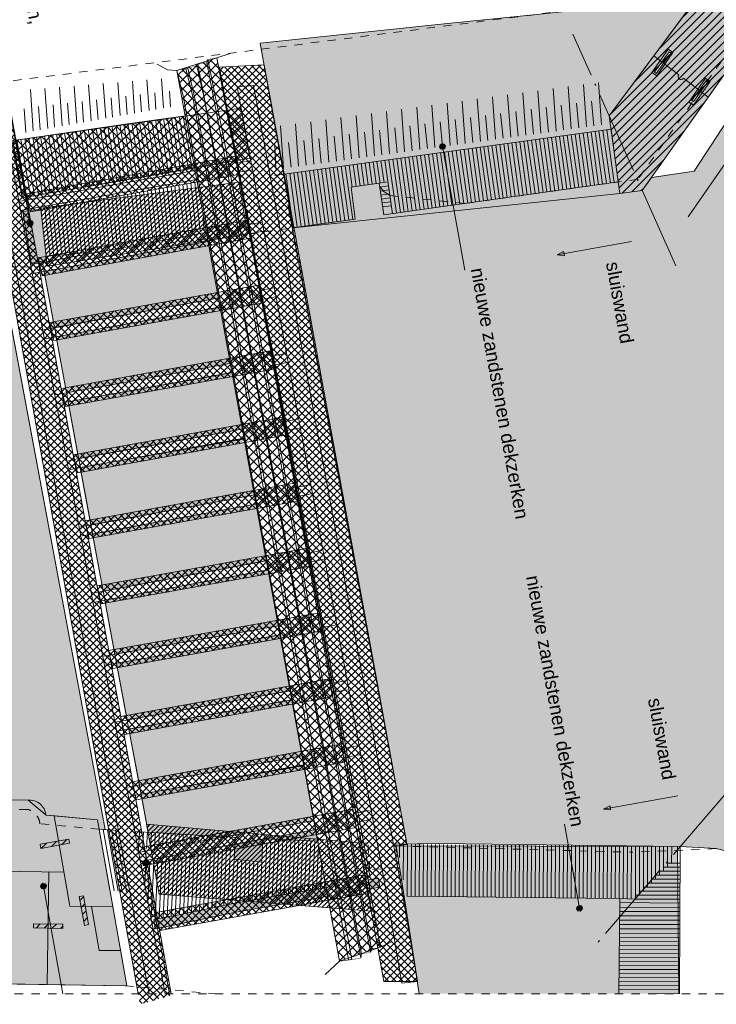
# Model space of a CAD drawing. Extents: x -251883 to 250656, y 0 to 909157.
# Tile 11 of 70: x 9810 to 18165, y 214506 to 226313. Entities that reach past the tile are written whole.
import ezdxf

# ---------------------------------------------------------------- set-up
doc = ezdxf.new("R2010")
doc.units = 0
doc.header["$MEASUREMENT"] = 0
doc.linetypes.add('DASHDOT', pattern=[1250, 1000, -112.5, 25, -112.5])
doc.linetypes.add('DASHED', pattern=[200, 100, -100])
for name, color, linetype in [('A-0019-AFDEKVLAK', 1, 'Continuous'), ('A-0070-SYMBOOL', 8, 'Continuous'), ('A-1100-TXT+MT-SO', 7, 'Continuous')]:
    doc.layers.add(name, color=color, linetype=linetype)
pattern_1 = [(45, (0, 0), (-28.284271, 28.284271), [])]
pattern_2 = [(45, (0, 0), (-49.497475, 49.497475), [])]
pattern_3 = [(135, (0, 0), (-56.568542, -56.568542), []), (45, (0, 0), (-56.568542, 56.568542), [])]
pattern_4 = [(45, (0, 0), (-42.426407, 42.426407), []), (135, (0, 0), (-42.426407, -42.426407), [])]

# ---------------------------------------------------------------- blocks, each defined once
blk = doc.blocks.new('M-MAATREGELEN_460')
at = {"linetype": 'Continuous', "lineweight": 5}
for color, points in [(111, [(156178, -104598), (158654, -104598), (158654, -125598), (155495, -125598), (155278, -125573), (152849, -124179), (150427, -124076), (149569, -123858), (149137, -123832), (146232, -123798), (145859, -123805), (144483, -116415), (145236, -116311), (145189, -115926), (145526, -115877), (145580, -116259), (148394, -115862), (148413, -116001), (148681, -115964), (148792, -115808), (149304, -115735), (153031, -110030), (155137, -106395)]), (8, [(148285, -115071), (149370, -113606), (150602, -112015), (151010, -111308), (151589, -111644), (151256, -112238), (150772, -113006), (150048, -114036), (148681, -115964), (148413, -116001)]), (111, [(139276, -120164), (138269, -117156), (138223, -117014), (138262, -116938), (138698, -116934), (140373, -116958), (140977, -116967), (140997, -116960), (142239, -123629), (142167, -123625), (142147, -123512), (141641, -123466), (141530, -123455), (141314, -123277), (138076, -123260)]), (111, [(144765, -123629), (144790, -123768), (144146, -123742)]), (111, [(144131, -123745), (144119, -124021), (143785, -123982), (143793, -123807)]), (254, [(149120, -125598), (146005, -125598), (145728, -123826), (149105, -123832)]), (254, [(145519, -124211), (145534, -124320), (143809, -124620), (142838, -124818), (142823, -124709), (143105, -124655), (143794, -124511)])]:
    blk.add_hatch(color=color, dxfattribs=at).paths.add_polyline_path(points, flags=0)
h = blk.add_hatch(dxfattribs=at)
h.set_pattern_fill('@AV093', color=154, style=0, pattern_type=0)
h.set_pattern_definition(pattern_2)
h.paths.add_polyline_path([(141460, -123806), (141804, -123744), (141813, -123794), (141469, -123856)], flags=0)
h = blk.add_hatch(dxfattribs=at)
h.set_pattern_fill('@AV093', color=154, style=0, pattern_type=0)
h.set_pattern_definition(pattern_2)
h.paths.add_polyline_path([(141978, -124424), (142040, -124769), (141990, -124778), (141928, -124433)], flags=0)
h = blk.add_hatch(dxfattribs=at)
h.set_pattern_fill('@AV093', color=154, style=0, pattern_type=0)
h.set_pattern_definition(pattern_2)
h.paths.add_polyline_path([(141381, -124759), (141731, -124765), (141730, -124815), (141380, -124809)], flags=0)
at = {"color": 7, "linetype": 'DASHED', "lineweight": 0}
blk.add_lwpolyline([(104154, -125598), (104154, -104598), (158654, -104598), (158654, -125598)], close=True, dxfattribs=at)
at = {"color": 111, "linetype": 'Continuous', "lineweight": 5}
for points in [[(145859, -123805), (144483, -116415), (145236, -116311), (145189, -115926), (145526, -115877), (145580, -116259), (148394, -115862), (148413, -116001), (148681, -115964), (148792, -115808), (149304, -115735), (153031, -110030), (155137, -106395), (156178, -104598)], [(155495, -125598), (155278, -125573), (152849, -124179), (150427, -124076), (149569, -123858), (149137, -123832), (146232, -123798), (145859, -123805)]]:
    blk.add_lwpolyline(points, dxfattribs=at)
at = {"color": 8, "linetype": 'Continuous', "lineweight": 5}
for points in [[(148823, -115804), (149304, -115735), (153031, -110030), (155137, -106395), (156178, -104598)], [(149370, -113606), (148285, -115071), (148413, -116001), (148681, -115964)], [(150048, -114036), (148681, -115964)], [(144496, -116412), (145236, -116311), (145189, -115926), (145526, -115877), (145580, -116259), (148394, -115862), (148307, -115231), (144271, -115784)], [(148258, -115238), (148346, -115869)], [(147402, -115355), (147491, -115989)], [(147402, -115355), (147491, -115989)], [(147449, -115349), (147538, -115983)], [(147449, -115349), (147538, -115983)], [(147497, -115342), (147586, -115976)], [(147497, -115342), (147586, -115976)], [(147544, -115336), (147633, -115969)], [(147544, -115336), (147633, -115969)], [(147592, -115329), (147681, -115963)], [(147592, -115329), (147681, -115963)], [(147639, -115323), (147728, -115956)], [(147639, -115323), (147728, -115956)], [(147687, -115316), (147776, -115949)], [(147687, -115316), (147776, -115949)], [(147734, -115310), (147824, -115943)], [(147734, -115310), (147824, -115943)], [(147782, -115303), (147871, -115936)], [(147782, -115303), (147871, -115936)], [(147830, -115297), (147919, -115929)], [(147830, -115297), (147919, -115929)], [(147877, -115290), (147966, -115923)], [(147877, -115290), (147966, -115923)], [(147925, -115284), (148014, -115916)], [(147925, -115284), (148014, -115916)], [(147972, -115277), (148061, -115909)], [(147972, -115277), (148061, -115909)], [(148020, -115270), (148109, -115903)], [(148020, -115270), (148109, -115903)], [(148067, -115264), (148156, -115896)], [(148067, -115264), (148156, -115896)], [(148115, -115257), (148204, -115889)], [(148115, -115257), (148204, -115889)], [(148162, -115251), (148251, -115882)], [(148162, -115251), (148251, -115882)], [(148210, -115244), (148299, -115876)], [(148210, -115244), (148299, -115876)], [(146546, -115472), (146635, -116110)], [(146546, -115472), (146635, -116110)], [(146593, -115466), (146683, -116103)], [(146593, -115466), (146683, -116103)], [(146641, -115459), (146730, -116096)], [(146641, -115459), (146730, -116096)], [(146688, -115453), (146778, -116090)], [(146688, -115453), (146778, -116090)], [(146736, -115446), (146825, -116083)], [(146736, -115446), (146825, -116083)], [(146783, -115440), (146873, -116076)], [(146783, -115440), (146873, -116076)], [(146831, -115433), (146920, -116070)], [(146831, -115433), (146920, -116070)], [(146878, -115427), (146968, -116063)], [(146878, -115427), (146968, -116063)], [(146926, -115420), (147015, -116056)], [(146926, -115420), (147015, -116056)], [(146974, -115414), (147063, -116050)], [(146974, -115414), (147063, -116050)], [(147021, -115407), (147110, -116043)], [(147021, -115407), (147110, -116043)], [(147069, -115401), (147158, -116036)], [(147069, -115401), (147158, -116036)], [(147116, -115394), (147206, -116030)], [(147116, -115394), (147206, -116030)], [(147164, -115388), (147253, -116023)], [(147164, -115388), (147253, -116023)], [(147211, -115381), (147301, -116016)], [(147211, -115381), (147301, -116016)], [(147259, -115375), (147348, -116010)], [(147259, -115375), (147348, -116010)], [(147306, -115368), (147396, -116003)], [(147306, -115368), (147396, -116003)], [(147354, -115362), (147443, -115996)], [(147354, -115362), (147443, -115996)], [(145689, -115590), (145780, -116230)], [(145689, -115590), (145780, -116230)], [(145737, -115583), (145827, -116224)], [(145737, -115583), (145827, -116224)], [(145785, -115577), (145875, -116217)], [(145785, -115577), (145875, -116217)], [(145832, -115570), (145922, -116210)], [(145832, -115570), (145922, -116210)], [(145880, -115564), (145970, -116203)], [(145880, -115564), (145970, -116203)], [(145927, -115557), (146017, -116197)], [(145927, -115557), (146017, -116197)], [(145975, -115551), (146065, -116190)], [(145975, -115551), (146065, -116190)], [(146022, -115544), (146112, -116183)], [(146022, -115544), (146112, -116183)], [(146070, -115538), (146160, -116177)], [(146070, -115538), (146160, -116177)], [(146118, -115531), (146207, -116170)], [(146118, -115531), (146207, -116170)], [(146165, -115525), (146255, -116163)], [(146165, -115525), (146255, -116163)], [(146213, -115518), (146302, -116157)], [(146213, -115518), (146302, -116157)], [(146260, -115511), (146350, -116150)], [(146260, -115511), (146350, -116150)], [(146308, -115505), (146398, -116143)], [(146308, -115505), (146398, -116143)], [(146355, -115498), (146445, -116137)], [(146355, -115498), (146445, -116137)], [(146403, -115492), (146493, -116130)], [(146403, -115492), (146493, -116130)], [(146450, -115485), (146540, -116123)], [(146450, -115485), (146540, -116123)], [(146498, -115479), (146588, -116117)], [(146498, -115479), (146588, -116117)], [(144833, -115707), (144924, -116352)], [(144833, -115707), (144924, -116352)], [(144881, -115700), (144972, -116346)], [(144881, -115700), (144972, -116346)], [(144929, -115694), (145019, -116339)], [(144929, -115694), (145019, -116339)], [(144976, -115687), (145067, -116332)], [(144976, -115687), (145067, -116332)], [(145024, -115681), (145114, -116325)], [(145024, -115681), (145114, -116325)], [(145071, -115674), (145162, -116319)], [(145071, -115674), (145162, -116319)], [(145119, -115668), (145209, -116312)], [(145119, -115668), (145209, -116312)], [(145166, -115661), (145203, -115924)], [(145166, -115661), (145203, -115924)], [(145214, -115655), (145251, -115917)], [(145214, -115655), (145251, -115917)], [(145261, -115648), (145298, -115910)], [(145261, -115648), (145298, -115910)], [(145309, -115642), (145346, -115903)], [(145309, -115642), (145346, -115903)], [(145357, -115635), (145393, -115896)], [(145357, -115635), (145393, -115896)], [(145404, -115629), (145441, -115889)], [(145404, -115629), (145441, -115889)], [(145452, -115622), (145488, -115883)], [(145452, -115622), (145488, -115883)], [(145499, -115616), (145537, -115876)], [(145547, -115609), (145584, -115869)], [(145594, -115603), (145685, -116244)], [(145594, -115603), (145685, -116244)], [(145642, -115596), (145732, -116237)], [(145642, -115596), (145732, -116237)], [(144405, -115766), (144496, -116412), (144496, -116412)], [(144453, -115759), (144544, -116406)], [(144453, -115759), (144544, -116406)], [(144501, -115752), (144592, -116399)], [(144501, -115752), (144592, -116399)], [(144548, -115746), (144639, -116392)], [(144548, -115746), (144639, -116392)], [(144596, -115739), (144687, -116386)], [(144596, -115739), (144687, -116386)], [(144643, -115733), (144734, -116379)], [(144643, -115733), (144734, -116379)], [(144691, -115726), (144782, -116372)], [(144691, -115726), (144782, -116372)], [(144738, -115720), (144829, -116366)], [(144738, -115720), (144829, -116366)], [(144786, -115713), (144877, -116359)], [(144786, -115713), (144877, -116359)], [(145526, -115877), (145631, -115863)], [(145532, -115925), (145638, -115910)], [(145539, -115972), (145644, -115958)], [(145545, -116020), (145651, -116005)], [(145552, -116068), (145657, -116053)], [(145559, -116115), (145664, -116101)], [(145565, -116163), (145670, -116148)], [(141626, -123464), (141816, -124546)], [(142147, -123512), (142498, -125501)], [(142147, -123512), (142296, -124357)], [(142147, -123512), (142498, -125501)], [(142147, -123512), (142296, -124357)], [(142147, -123512), (142296, -124357)], [(142399, -123639), (142167, -123625)], [(142217, -123628), (142346, -124362)], [(142266, -123631), (142395, -124367)], [(142315, -123634), (142445, -124371)], [(142365, -123637), (142494, -124376)], [(145725, -123806), (146232, -123798)], [(146005, -125598), (145728, -123826), (149105, -123832), (149120, -125598)], [(145769, -123964), (145770, -123806)], [(145815, -124233), (145818, -123807)], [(145862, -124429), (145866, -123807)], [(145910, -124429), (145914, -123807)], [(145958, -124430), (145962, -123808)], [(146006, -124430), (146010, -123808)], [(146054, -124431), (146058, -123809)], [(146102, -124431), (146106, -123809)], [(146150, -124432), (146154, -123809)], [(146198, -124432), (146202, -123810)], [(146232, -123798), (149137, -123832)], [(146246, -124433), (146250, -123810)], [(146294, -124433), (146298, -123810)], [(146342, -124434), (146346, -123811)], [(146390, -124434), (146394, -123811)], [(146438, -124435), (146442, -123812)], [(146486, -124435), (146490, -123812)], [(146534, -124436), (146538, -123812)], [(146582, -124436), (146586, -123813)], [(146630, -124437), (146634, -123813)], [(146678, -124437), (146682, -123813)], [(146726, -124438), (146730, -123814)], [(146774, -124439), (146778, -123814)], [(146822, -124439), (146826, -123815)], [(146870, -124440), (146874, -123815)], [(146918, -124440), (146922, -123815)], [(146966, -124441), (146970, -123816)], [(147014, -124441), (147018, -123816)], [(147062, -124442), (147066, -123816)], [(147110, -124442), (147114, -123817)], [(147158, -124443), (147162, -123817)], [(147206, -124443), (147210, -123818)], [(147254, -124444), (147258, -123818)], [(147302, -124444), (147306, -123818)], [(147350, -124445), (147354, -123819)], [(147398, -124445), (147402, -123819)], [(147446, -124446), (147450, -123819)], [(147494, -124446), (147498, -123820)], [(147542, -124447), (147546, -123820)], [(147590, -124447), (147594, -123820)], [(147638, -124448), (147642, -123821)], [(147686, -124448), (147690, -123821)], [(147734, -124449), (147738, -123822)], [(147782, -124449), (147786, -123822)], [(147830, -124450), (147834, -123822)], [(147878, -124450), (147882, -123823)], [(147926, -124451), (147930, -123823)], [(147974, -124451), (147978, -123823)], [(148022, -124452), (148026, -123824)], [(148070, -124452), (148074, -123824)], [(148118, -124453), (148122, -123825)], [(148166, -124453), (148170, -123825)], [(148214, -124454), (148218, -123825)], [(148262, -124454), (148266, -123826)], [(148310, -124455), (148314, -123826)], [(148358, -124455), (148362, -123826)], [(148406, -124456), (148410, -123827)], [(148454, -124459), (148458, -123827)], [(148502, -124460), (148506, -123828)], [(148550, -124460), (148554, -123828)], [(148599, -124414), (148602, -123828)], [(148647, -124366), (148650, -123829)], [(148695, -124319), (148698, -123829)], [(148743, -124271), (148746, -123829)], [(148792, -124223), (148794, -123830)], [(148840, -124176), (148842, -123830)], [(148888, -124128), (148890, -123831)], [(148937, -124080), (148938, -123831)], [(149035, -123831), (149033, -124033), (148985, -124032)], [(148985, -124032), (148986, -123831)], [(149137, -123832), (149126, -125598)], [(141745, -124140), (137752, -124080)], [(148937, -124080), (148936, -124128), (148888, -124128)], [(148985, -124032), (148985, -124080), (148937, -124080)], [(148985, -124080), (149136, -124080)], [(149033, -124033), (149136, -124033)], [(141745, -124140), (141565, -124137), (141545, -125487)], [(142493, -124147), (142769, -125598)], [(145519, -124211), (143794, -124511), (143105, -124655), (142823, -124709)], [(148840, -124176), (148840, -124224), (148792, -124223)], [(148888, -124128), (148888, -124176), (148840, -124176)], [(148888, -124176), (149135, -124176)], [(148936, -124128), (149135, -124128)], [(145534, -124320), (143809, -124620), (143120, -124764), (142838, -124818)], [(145534, -124320), (143809, -124620), (143120, -124764), (142838, -124818)], [(144876, -124243), (144872, -124324)], [(148695, -124319), (148695, -124367), (148647, -124366)], [(148743, -124271), (148743, -124319), (148695, -124319)], [(148792, -124223), (148791, -124271), (148743, -124271)], [(148743, -124319), (149134, -124318)], [(148791, -124271), (149135, -124270)], [(148840, -124224), (149135, -124224)], [(145856, -124429), (148000, -124452)], [(148599, -124414), (148598, -124462), (148413, -124456)], [(148647, -124366), (148647, -124414), (148599, -124414)], [(148599, -124414), (149134, -124414)], [(148695, -124367), (149134, -124366)], [(142331, -124553), (141816, -124546)], [(142169, -125078), (142076, -124550)], [(148000, -124451), (148413, -124456), (148409, -124838)], [(148412, -124559), (149133, -124562)], [(148413, -124505), (149133, -124512), (149133, -124512)], [(148598, -124462), (149133, -124462)], [(148411, -124611), (149132, -124613)], [(148411, -124664), (149132, -124665)], [(149132, -124716), (148410, -124716)], [(148410, -124769), (149132, -124767)], [(148401, -125598), (148409, -124838)], [(148408, -124922), (149131, -124918), (149131, -124918)], [(148409, -124820), (149131, -124819)], [(148409, -124874), (149131, -124870), (149131, -124870)], [(148407, -125019), (149130, -125015), (149130, -125015)], [(148408, -124970), (149130, -124967), (149130, -124967)], [(142424, -125081), (142169, -125078)], [(148406, -125116), (149129, -125112), (149129, -125112)], [(148407, -125067), (149130, -125063), (149130, -125063)], [(148405, -125213), (149129, -125209), (149129, -125209)], [(148405, -125261), (149128, -125257), (149128, -125257)], [(148406, -125164), (149129, -125160), (149129, -125160)], [(148404, -125309), (149128, -125306), (149128, -125306)], [(148404, -125358), (149128, -125354), (149128, -125354)], [(142481, -125501), (140557, -125472), (140145, -125466), (138232, -125533)], [(148402, -125503), (149127, -125499), (149127, -125499)], [(148403, -125406), (149128, -125402), (149128, -125402)], [(148403, -125455), (149127, -125451), (149127, -125451)], [(148402, -125551), (149127, -125548), (149127, -125548)], [(148768, -125598), (149126, -125596), (149126, -125596)]]:
    blk.add_lwpolyline(points, dxfattribs=at)
blk.add_lwpolyline([(148413, -116001), (148681, -115964), (150048, -114036), (150772, -113006), (151256, -112238), (151589, -111644), (151010, -111308), (150602, -112015), (149370, -113606), (148285, -115071)], close=True, dxfattribs=at)
at = {"color": 9, "linetype": 'Continuous', "lineweight": 5}
for points in [[(142865, -114450), (142989, -114519), (143100, -114528), (143340, -114473), (143350, -114456), (143458, -114435), (143471, -114396), (143525, -114385), (143579, -114374), (143737, -114323)], [(142767, -115007), (142740, -114640)], [(142940, -114976), (142915, -114625)], [(141377, -115251), (141342, -114756)], [(141551, -115221), (141516, -114742)], [(141724, -115190), (141691, -114727)], [(141898, -115160), (141866, -114713)], [(142072, -115129), (142041, -114698)], [(142246, -115099), (142216, -114683)], [(142419, -115068), (142391, -114669)], [(142593, -115038), (142566, -114654)], [(147648, -115252), (147612, -114744)], [(147830, -115227), (147793, -114719)], [(148011, -115202), (147975, -114694)], [(148193, -115177), (148157, -114669)], [(142137, -114877), (142154, -115115)], [(142312, -114856), (142328, -115085)], [(142486, -114836), (142502, -115054)], [(142661, -114816), (142676, -115024)], [(142835, -114796), (142849, -114993)], [(143010, -114776), (143023, -114962)], [(146740, -115376), (146703, -114868)], [(146921, -115351), (146885, -114843)], [(147103, -115326), (147067, -114818)], [(147285, -115301), (147248, -114794)], [(147466, -115277), (147430, -114769)], [(141266, -114988), (141286, -115268)], [(141440, -114958), (141460, -115237)], [(141614, -114937), (141633, -115207)], [(141788, -114917), (141807, -115176)], [(141963, -114897), (141981, -115146)], [(145831, -115500), (145795, -114992)], [(146013, -115475), (145977, -114968)], [(146195, -115450), (146158, -114943)], [(146376, -115426), (146340, -114918)], [(146558, -115401), (146522, -114893)], [(147347, -114992), (147375, -115289)], [(147528, -114967), (147557, -115264)], [(147710, -114942), (147738, -115239)], [(147892, -114918), (147920, -115215)], [(148073, -114893), (148102, -115190)], [(144923, -115624), (144887, -115117)], [(145105, -115600), (145068, -115092)], [(145286, -115575), (145250, -115067)], [(145468, -115550), (145432, -115042)], [(145650, -115525), (145613, -115017)], [(146438, -115116), (146467, -115413)], [(146620, -115091), (146649, -115388)], [(146802, -115067), (146830, -115364)], [(146983, -115042), (147012, -115339)], [(147165, -115017), (147194, -115314)], [(144378, -115699), (144342, -115191)], [(144560, -115674), (144523, -115166)], [(144742, -115649), (144705, -115141)], [(145712, -115216), (145740, -115513)], [(145894, -115191), (145922, -115488)], [(146075, -115166), (146104, -115463)], [(146257, -115141), (146285, -115438)], [(144804, -115340), (144832, -115637)], [(144985, -115315), (145014, -115612)], [(145167, -115290), (145195, -115587)], [(145349, -115265), (145377, -115562)], [(145530, -115240), (145559, -115538)], [(144273, -115413), (144287, -115711)], [(144440, -115390), (144469, -115687)], [(144622, -115365), (144650, -115662)], [(144880, -125365), (145050, -125208), (145198, -125186), (145306, -125167), (145315, -125120), (145423, -125100), (145435, -125059), (145543, -125039), (145674, -124977)]]:
    blk.add_lwpolyline(points, dxfattribs=at)
at = {"color": 8, "linetype": 'Continuous', "lineweight": 5}
for points in [[(149473, -114846), (149174, -114620, -0.999342), (149118, -114577), (148819, -114351)], [(138056, -123260), (141314, -123277, -0.406184), (141530, -123455), (142147, -123512)]]:
    blk.add_lwpolyline(points, format="xyb", dxfattribs=at)
at = {"color": 251, "linetype": 'Continuous', "lineweight": 5}
for points in [[(149230, -116281), (149747, -115538), (149680, -115591), (149698, -115608)], [(149230, -116281), (149747, -115538), (149721, -115619), (149698, -115608)], [(148553, -116577), (147662, -116737), (147738, -116698), (147746, -116722)], [(148553, -116577), (147662, -116737), (147747, -116747), (147746, -116722)], [(149107, -123223), (148217, -123383), (148301, -123393), (148300, -123368)], [(149107, -123223), (148217, -123383), (148292, -123344), (148300, -123368)]]:
    blk.add_lwpolyline(points, dxfattribs=at)
at = {"color": 111, "linetype": 'Continuous', "lineweight": 5}
for points in [[(138076, -123260), (141314, -123277), (141530, -123455), (141641, -123466), (142147, -123512), (142167, -123625), (142239, -123629), (140997, -116960), (140977, -116967), (140373, -116958), (138698, -116934), (138262, -116938), (138223, -117014), (138269, -117156), (139276, -120164)], [(144765, -123629), (144790, -123768), (144146, -123742)], [(144131, -123745), (144119, -124021), (143785, -123982), (143793, -123807)]]:
    blk.add_lwpolyline(points, close=True, dxfattribs=at)
at = {"color": 251, "linetype": 'DASHDOT', "lineweight": 5}
blk.add_lwpolyline([(149707, -123168), (148111, -125028)], dxfattribs=at)
at = {"color": 8, "linetype": 'DASHED', "lineweight": 5}
blk.add_lwpolyline([(142167, -123625), (141456, -123559, 0.324876), (141308, -123387), (140260, -123381), (140245, -124198), (139690, -124207), (139706, -123378), (138057, -123370)], format="xyb", dxfattribs=at)
at = {"color": 154, "linetype": 'Continuous', "lineweight": 5}
for points in [[(141460, -123806), (141804, -123744), (141813, -123794), (141469, -123856)], [(141978, -124424), (142040, -124769), (141990, -124778), (141928, -124433)], [(141381, -124759), (141731, -124765), (141730, -124815), (141380, -124809)]]:
    blk.add_lwpolyline(points, close=True, dxfattribs=at)
at = {"color": 8, "linetype": 'DASHED', "lineweight": 5}
for points in [[(145728, -123826), (148551, -123900)], [(149569, -123858), (148551, -123900)], [(142481, -125501), (143556, -125598)]]:
    blk.add_lwpolyline(points, dxfattribs=at)
at = {"color": 254, "linetype": 'Continuous', "lineweight": 5}
blk.add_lwpolyline([(143794, -124511), (143105, -124655), (142823, -124709), (142838, -124818), (143809, -124620), (145534, -124320), (145519, -124211)], close=True, dxfattribs=at)
at = {"layer": 'A-0070-SYMBOOL', "color": 8, "linetype": 'Continuous', "lineweight": 5}
for points in [[(146291, -115473), (146265, -115467), (146251, -115444), (146256, -115418), (146279, -115404), (146305, -115409), (146320, -115432), (146314, -115458)], [(146290, -115463), (146271, -115459), (146261, -115443), (146265, -115424), (146281, -115414), (146300, -115418), (146310, -115434), (146306, -115452)], [(146288, -115453), (146277, -115451), (146270, -115441), (146273, -115430), (146283, -115423), (146294, -115426), (146300, -115436), (146298, -115447)], [(146286, -115443), (146282, -115442), (146280, -115439), (146281, -115435), (146284, -115433), (146288, -115434), (146290, -115437), (146289, -115441)], [(141505, -124342), (141479, -124336), (141465, -124313), (141470, -124287), (141493, -124273), (141519, -124279), (141534, -124301), (141528, -124327)], [(141504, -124332), (141485, -124328), (141475, -124312), (141479, -124293), (141495, -124283), (141513, -124287), (141524, -124303), (141520, -124322)], [(141502, -124322), (141491, -124320), (141484, -124310), (141487, -124299), (141497, -124292), (141508, -124295), (141514, -124305), (141512, -124316)], [(141500, -124312), (141496, -124311), (141494, -124308), (141495, -124304), (141498, -124302), (141502, -124303), (141504, -124306), (141503, -124310)], [(147923, -124538), (147900, -124553), (147894, -124579), (147909, -124602), (147935, -124607), (147958, -124593), (147963, -124567), (147949, -124544)], [(147924, -124548), (147908, -124559), (147904, -124577), (147915, -124593), (147933, -124597), (147949, -124587), (147953, -124568), (147943, -124552)], [(147926, -124558), (147916, -124564), (147914, -124576), (147920, -124585), (147931, -124588), (147941, -124581), (147944, -124570), (147937, -124561)], [(147928, -124568), (147925, -124570), (147924, -124574), (147926, -124577), (147930, -124578), (147933, -124576), (147934, -124572), (147932, -124569)]]:
    blk.add_lwpolyline(points, close=True, dxfattribs=at)
for points in [[(146285, -115438), (146468, -116453), (146552, -116920)], [(147929, -124573), (147831, -124032), (147747, -123564)], [(141499, -124307), (141731, -125598)]]:
    blk.add_lwpolyline(points, dxfattribs=at)
at = {"layer": 'A-0070-SYMBOOL', "color": 7, "linetype": 'Continuous', "char_height": 162, "attachment_point": 7, "rotation": 280.2, "line_spacing_factor": 0.933333}
for s, insert in [('{\\fArial|b0|i0|c12|p0;nieuw metselwerk tussen spoorlijn,}', (140670, -110551)), ('{\\fArial|b0|i0|c12|p0;nieuwe zandstenen dekzerken}', (146621, -116908)), ('{\\fArial|b0|i0|c12|p0;nieuwe zandstenen dekzerken}', (147285, -120597))]:
    blk.add_mtext(s, dxfattribs=dict(at, insert=insert))
at = {"layer": 'A-1100-TXT+MT-SO', "color": 7, "linetype": 'Continuous', "char_height": 162, "attachment_point": 7, "rotation": 280.2, "line_spacing_factor": 0.933333}
for insert in [(148243, -116835), (148747, -122066)]:
    blk.add_mtext('{\\fArial|b0|i0|c12|p0;sluiswand}', dxfattribs=dict(at, insert=insert))
at = {"linetype": 'Continuous'}
for points in [[(149024, -114318), (148850, -114562), (148830, -114548), (149004, -114303)], [(149470, -114656), (149297, -114900), (149276, -114886), (149450, -114641)], [(143999, -115716), (141244, -116201), (141225, -116092), (143980, -115608)], [(144283, -117242), (141518, -117746), (141498, -117638), (144264, -117134)], [(144427, -118029), (141659, -118523), (141640, -118415), (144407, -117921)], [(144570, -118816), (141820, -119311), (141801, -119203), (144551, -118708)], [(144714, -119603), (141964, -120108), (141944, -120000), (144694, -119495)], [(144857, -120390), (142112, -120902), (142091, -120793), (144837, -120282)], [(145000, -121178), (142243, -121658), (142224, -121549), (144981, -121069)], [(145142, -121955), (142381, -122449), (142361, -122341), (145123, -121846)], [(142519, -123120), (145264, -122624), (145284, -122732), (142538, -123228)]]:
    blk.add_wipeout(points, dxfattribs=at).dxf.layer = 'A-0019-AFDEKVLAK'
at = {"linetype": 'Continuous', "lineweight": 5}
h = blk.add_hatch(dxfattribs=at)
h.set_pattern_fill('@AV093', color=154, style=0, pattern_type=0)
h.set_pattern_definition(pattern_2)
h.paths.add_polyline_path([(148285, -115070), (148413, -116001), (148681, -115964), (150772, -113006), (151589, -111644), (151006, -111313), (150602, -112015), (149340, -113647)], flags=0)
h = blk.add_hatch(dxfattribs=at)
h.set_pattern_fill('@AV093', color=154, style=0, pattern_type=0)
h.set_pattern_definition(pattern_2)
h.paths.add_polyline_path([(148991, -114272), (149049, -114312), (148855, -114591), (148798, -114551)], flags=0)
h = blk.add_hatch(dxfattribs=at)
h.set_pattern_fill('@AV093', color=154, style=0, pattern_type=0)
h.set_pattern_definition(pattern_2)
h.paths.add_polyline_path([(149438, -114617), (149496, -114657), (149297, -114944), (149240, -114905)], flags=0)
for color, points in [(8, [(141252, -116219), (141467, -116189), (141530, -116754), (141532, -116792), (141532, -116804), (141353, -116837)]), (111, [(143491, -116574), (143613, -117251), (141630, -117608), (141506, -116935)]), (111, [(143634, -117361), (143755, -118037), (141774, -118391), (141651, -117722)]), (111, [(143898, -118825), (141920, -119181), (141794, -118499), (143775, -118147)]), (111, [(143919, -118944), (144040, -119615), (142067, -119978), (141940, -119289)]), (111, [(144060, -119724), (144183, -120404), (142215, -120770), (142087, -120086)]), (111, [(144323, -121184), (142355, -121526), (142235, -120879), (144202, -120513)]), (111, [(144464, -121964), (142504, -122315), (142376, -121634), (144343, -121292)]), (111, [(144605, -122745), (142651, -123096), (142525, -122425), (144484, -122073)]), (111, [(144746, -123523), (143808, -123692), (143674, -123716), (142756, -123660), (142671, -123204), (144626, -122861)]), (8, [(142498, -125501), (142481, -125501), (140145, -125466), (137776, -125550), (137745, -123686), (138062, -123681), (138056, -123260), (141314, -123277, -0.406284), (141530, -123455), (142147, -123512)])]:
    blk.add_hatch(color=color, dxfattribs=at).paths.add_polyline_path(points, flags=0)
at = {"color": 154, "linetype": 'Continuous', "lineweight": 5}
for points in [[(148285, -115070), (148413, -116001), (148681, -115964), (150772, -113006), (151589, -111644), (151006, -111313), (150602, -112015), (149340, -113647)], [(148991, -114272), (149049, -114312), (148855, -114591), (148798, -114551)], [(149438, -114617), (149496, -114657), (149297, -114944), (149240, -114905)]]:
    blk.add_lwpolyline(points, close=True, dxfattribs=at)
at = {"color": 8, "linetype": 'DASHED', "lineweight": 5}
blk.add_lwpolyline([(151589, -111644), (148631, -115830), (146551, -116122), (145654, -116025), (145582, -115976), (145531, -115914)], dxfattribs=at)
at = {"color": 251, "linetype": 'DASHDOT', "lineweight": 5}
blk.add_lwpolyline([(149082, -116868), (147850, -114090)], dxfattribs=at)
at = {"color": 8, "linetype": 'Continuous', "lineweight": 5}
for points in [[(149004, -114303), (148830, -114548), (148850, -114562), (149024, -114318)], [(149450, -114641), (149276, -114886), (149297, -114900), (149470, -114656)], [(141252, -116219), (141467, -116189), (141530, -116754), (141532, -116792), (141532, -116804), (141353, -116837)]]:
    blk.add_lwpolyline(points, close=True, dxfattribs=at)
for points in [[(141244, -116052), (142593, -115821), (143284, -115700), (143176, -115074), (142506, -115167), (141118, -115368)], [(142843, -115120), (142953, -115757)], [(142891, -115113), (143000, -115749)], [(142939, -115107), (143047, -115741)], [(142986, -115100), (143095, -115733)], [(143034, -115094), (143142, -115724)], [(143081, -115087), (143189, -115716)], [(143129, -115080), (143237, -115708)], [(142035, -115235), (142148, -115894)], [(142083, -115228), (142196, -115886)], [(142130, -115221), (142243, -115878)], [(142178, -115214), (142290, -115870)], [(142225, -115207), (142338, -115862)], [(142273, -115201), (142385, -115854)], [(142320, -115194), (142432, -115846)], [(142368, -115187), (142480, -115838)], [(142415, -115180), (142527, -115830)], [(142463, -115173), (142574, -115822)], [(142510, -115166), (142622, -115813)], [(142558, -115160), (142669, -115805)], [(142606, -115153), (142716, -115797)], [(142653, -115146), (142764, -115789)], [(142701, -115140), (142811, -115781)], [(142748, -115133), (142858, -115773)], [(142796, -115126), (142906, -115765)], [(141227, -115352), (141344, -116032)], [(141275, -115345), (141392, -116024)], [(141322, -115338), (141439, -116016)], [(141370, -115331), (141486, -116008)], [(141417, -115324), (141533, -116000)], [(141465, -115318), (141581, -115992)], [(141512, -115311), (141628, -115984)], [(141560, -115304), (141675, -115976)], [(141608, -115297), (141723, -115967)], [(141655, -115290), (141770, -115959)], [(141703, -115283), (141817, -115951)], [(141750, -115276), (141865, -115943)], [(141798, -115269), (141912, -115935)], [(141845, -115262), (141959, -115927)], [(141893, -115256), (142007, -115919)], [(141940, -115249), (142054, -115911)], [(141988, -115242), (142101, -115903)], [(141132, -115366), (141249, -116045)], [(141180, -115359), (141296, -116037)], [(143980, -115608), (141225, -116092)], [(143999, -115716), (141244, -116201)], [(143600, -116191), (143594, -116178), (143600, -116191)], [(143903, -116142), (143903, -116143), (143903, -116142)], [(144264, -117134), (141498, -117638)], [(144283, -117242), (141518, -117746)], [(144407, -117921), (141640, -118415)], [(144427, -118029), (141659, -118523)], [(144551, -118708), (141801, -119203)], [(144570, -118816), (141820, -119311)], [(144694, -119495), (141944, -120000)], [(144714, -119603), (141964, -120108)], [(142074, -120014), (142364, -121573)], [(144837, -120282), (142091, -120793)], [(144857, -120390), (142112, -120902)], [(144981, -121069), (142224, -121549)], [(145000, -121178), (142243, -121658)], [(145123, -121846), (142361, -122341)], [(145142, -121955), (142381, -122449)], [(142519, -123120), (145264, -122624)], [(142538, -123228), (145284, -122732)]]:
    blk.add_lwpolyline(points, dxfattribs=at)
at = {"color": 111, "linetype": 'Continuous', "lineweight": 5}
for points in [[(143491, -116574), (143613, -117251), (141630, -117608), (141506, -116935)], [(141651, -117722), (141774, -118391), (143755, -118037), (143634, -117361)], [(143775, -118147), (141794, -118499), (141920, -119181), (143898, -118825)], [(143919, -118944), (144040, -119615), (142067, -119978), (141940, -119289)], [(142087, -120086), (142215, -120770), (144183, -120404), (144060, -119724)], [(144202, -120513), (142235, -120879), (142355, -121526), (144323, -121184)], [(144343, -121292), (142376, -121634), (142504, -122315), (144464, -121964)], [(144484, -122073), (142525, -122425), (142651, -123096), (144605, -122745)], [(144626, -122861), (142671, -123204), (142756, -123660), (143674, -123716), (143808, -123692), (144746, -123523)]]:
    blk.add_lwpolyline(points, close=True, dxfattribs=at)
at = {"color": 8, "linetype": 'Continuous', "lineweight": 5}
blk.add_lwpolyline([(142498, -125501), (142481, -125501), (140145, -125466), (137776, -125550), (137745, -123686), (138062, -123681), (138056, -123260), (141314, -123277, -0.406284), (141530, -123455), (142147, -123512)], format="xyb", close=True, dxfattribs=at)
at = {"linetype": 'Continuous'}
for points in [[(144140, -116455), (141375, -116959), (141355, -116851), (144120, -116347)], [(142660, -123901), (145406, -123401), (145425, -123509), (142680, -124009)]]:
    blk.add_wipeout(points, dxfattribs=at).dxf.layer = 'A-0019-AFDEKVLAK'
at = {"linetype": 'Continuous', "lineweight": 5}
h = blk.add_hatch(dxfattribs=at)
h.set_pattern_fill('@AV065', color=51, style=0, pattern_type=0)
h.set_pattern_definition(pattern_4)
h.paths.add_polyline_path([(140676, -114707), (141046, -114673), (143035, -125617), (142658, -125724)], flags=0)
at = {"color": 2, "linetype": 'Continuous', "lineweight": 5}
blk.add_lwpolyline([(142635, -125598), (140676, -114707), (141046, -114673), (143032, -125598)], dxfattribs=at)
at = {"color": 8, "linetype": 'Continuous', "lineweight": 5}
blk.add_lwpolyline([(145613, -124393), (145796, -125472), (145984, -125451), (145780, -124263), (144018, -114707), (143822, -114724)], close=True, dxfattribs=at)
for points in [[(140983, -114904), (140806, -114932), (141790, -120332), (142493, -124147)], [(141979, -120284), (140983, -114904)], [(142888, -115942), (142954, -116529)], [(142935, -115934), (143001, -116521)], [(142982, -115925), (143048, -116512)], [(143030, -115917), (143096, -116503)], [(143077, -115909), (143143, -116495)], [(143125, -115900), (143190, -116486)], [(143172, -115892), (143238, -116478)], [(143219, -115884), (143285, -116469)], [(143267, -115875), (143332, -116460)], [(143314, -115867), (143380, -116452)], [(142225, -116059), (142289, -116644)], [(142272, -116050), (142338, -116637)], [(142319, -116042), (142386, -116633)], [(142367, -116034), (142433, -116625)], [(142414, -116025), (142480, -116616)], [(142462, -116017), (142528, -116607)], [(142509, -116009), (142575, -116599)], [(142556, -116000), (142622, -116590)], [(142604, -115992), (142670, -116581)], [(142651, -115984), (142717, -116573)], [(142698, -115975), (142764, -116564)], [(142746, -115967), (142812, -116555)], [(142793, -115959), (142859, -116547)], [(142840, -115950), (142906, -116538)], [(141562, -116175), (141625, -116745)], [(141609, -116167), (141673, -116741)], [(141656, -116159), (141721, -116737)], [(141704, -116150), (141769, -116733)], [(141751, -116142), (141817, -116729)], [(141798, -116134), (141865, -116725)], [(141846, -116125), (141912, -116719)], [(141893, -116117), (141960, -116714)], [(141941, -116109), (142008, -116709)], [(141988, -116100), (142055, -116703)], [(142035, -116092), (142101, -116684)], [(142083, -116084), (142149, -116678)], [(142130, -116075), (142196, -116667)], [(142177, -116067), (142242, -116650)], [(143600, -116191), (143903, -116143), (143946, -116490)], [(145849, -123753), (145767, -123310), (144546, -116750), (144431, -116132)], [(141530, -116754), (141467, -116189)], [(141514, -116184), (141578, -116749)], [(141514, -116184), (141578, -116749)], [(143410, -116294), (143427, -116443)], [(144046, -116825), (143940, -116206)], [(144120, -116347), (141355, -116851)], [(144140, -116455), (141375, -116959)], [(141532, -116792), (141530, -116754), (141586, -116748), (141591, -116748), (141840, -116727), (142026, -116707)], [(141491, -116851), (142074, -120014)], [(144046, -116825), (144554, -119535), (144712, -120403), (145418, -124203)], [(142239, -123629), (141004, -116999)], [(142621, -123785), (141979, -120284)], [(142756, -123660), (142364, -121573)], [(142660, -123901), (145406, -123401)], [(142680, -124009), (145425, -123509)], [(142596, -123651), (143797, -123723), (143785, -123982), (144119, -124021), (144132, -123742), (144790, -123768)], [(142604, -123651), (142602, -123680)], [(142652, -123654), (142638, -123877)], [(142699, -123657), (142687, -123866)], [(142747, -123660), (142735, -123857)], [(142795, -123663), (142783, -123849)], [(142842, -123666), (142832, -123840)], [(142890, -123669), (142880, -123831)], [(142938, -123671), (142928, -123822)], [(142985, -123674), (142977, -123813)], [(143033, -123677), (143025, -123804)], [(143081, -123680), (143074, -123796)], [(143128, -123683), (143122, -123787)], [(143176, -123686), (143170, -123778)], [(143224, -123689), (143219, -123769)], [(143271, -123692), (143267, -123760)], [(143319, -123695), (143316, -123751)], [(143367, -123697), (143364, -123743)], [(143414, -123700), (143412, -123734)], [(143462, -123703), (143461, -123725)], [(143659, -123715), (143658, -123720)], [(142960, -125598), (142621, -123785)], [(143695, -123854), (143662, -124539)], [(143743, -123845), (143711, -124529)], [(144178, -123785), (144146, -124450)], [(144226, -123776), (144195, -124442)], [(144274, -123767), (144243, -124434)], [(144323, -123759), (144291, -124426)], [(144371, -123751), (144340, -124417)], [(144419, -123753), (144388, -124408)], [(144467, -123755), (144437, -124400)], [(144515, -123757), (144485, -124393)], [(144563, -123759), (144533, -124384)], [(144611, -123761), (144582, -124375)], [(144658, -123763), (144630, -124366)], [(144706, -123765), (144678, -124358)], [(144754, -123767), (144727, -124349)], [(144800, -123821), (144775, -124341)], [(143066, -123968), (143033, -124668)], [(143114, -123960), (143081, -124659)], [(143162, -123951), (143130, -124650)], [(143211, -123942), (143178, -124640)], [(143259, -123933), (143226, -124630)], [(143308, -123924), (143275, -124619)], [(143356, -123915), (143323, -124609)], [(143404, -123907), (143372, -124599)], [(143453, -123898), (143420, -124589)], [(143501, -123889), (143469, -124579)], [(143550, -123880), (143517, -124569)], [(143598, -123871), (143566, -124559)], [(143646, -123863), (143614, -124549)], [(142678, -124057), (142677, -124083)], [(142727, -124030), (142715, -124287)], [(142775, -124021), (142753, -124492)], [(142824, -124013), (142792, -124697)], [(142872, -124004), (142839, -124704)], [(142921, -123995), (142888, -124695)], [(142969, -123986), (142936, -124686)], [(143017, -123977), (142984, -124677)], [(143785, -123982), (143759, -124518)], [(143832, -123987), (143808, -124509)], [(143880, -123993), (143856, -124500)], [(143928, -123998), (143905, -124492)], [(143976, -124004), (143953, -124484)], [(144023, -124010), (144001, -124475)], [(144071, -124015), (144050, -124467)], [(144119, -124021), (144098, -124458)], [(144838, -124032), (144824, -124332)]]:
    blk.add_lwpolyline(points, dxfattribs=at)
at = {"color": 8, "linetype": 'DASHED', "lineweight": 5}
for points in [[(142350, -116670), (143619, -116528), (143600, -116191), (143903, -116142), (143946, -116490), (144447, -116419)], [(141413, -116884), (141413, -116884), (141493, -116843), (141522, -116793), (141530, -116754)], [(137845, -116836), (141413, -116884)], [(145725, -123806), (145744, -124081), (145411, -124110), (145391, -123792), (144790, -123768)]]:
    blk.add_lwpolyline(points, dxfattribs=at)
at = {"layer": 'A-0070-SYMBOOL', "color": 8, "linetype": 'Continuous', "lineweight": 5}
for points in [[(141339, -116360), (140976, -114342), (140914, -113998)], [(142724, -124032), (143013, -125598)]]:
    blk.add_lwpolyline(points, dxfattribs=at)
for points in [[(141333, -116326), (141311, -116340), (141305, -116366), (141319, -116389), (141346, -116394), (141368, -116380), (141374, -116354), (141359, -116331)], [(141335, -116335), (141319, -116346), (141315, -116364), (141325, -116380), (141344, -116385), (141360, -116374), (141364, -116356), (141354, -116339)], [(141337, -116345), (141327, -116351), (141325, -116363), (141331, -116372), (141342, -116375), (141352, -116369), (141354, -116357), (141348, -116348)], [(141338, -116355), (141335, -116357), (141334, -116361), (141336, -116364), (141340, -116365), (141343, -116363), (141344, -116359), (141342, -116356)], [(142731, -124066), (142704, -124061), (142690, -124038), (142695, -124012), (142718, -123997), (142744, -124003), (142759, -124025), (142753, -124052)], [(142729, -124056), (142710, -124052), (142700, -124036), (142704, -124018), (142720, -124007), (142738, -124011), (142749, -124027), (142745, -124046)], [(142727, -124047), (142716, -124044), (142709, -124035), (142712, -124023), (142722, -124017), (142733, -124019), (142739, -124029), (142737, -124040)], [(142725, -124037), (142721, -124036), (142719, -124033), (142720, -124029), (142723, -124027), (142727, -124028), (142729, -124031), (142728, -124035)]]:
    blk.add_lwpolyline(points, close=True, dxfattribs=at)
at = {"linetype": 'Continuous'}
blk.add_wipeout([(143579, -114374), (143776, -115342), (143668, -115363), (143471, -114396)], dxfattribs=at).dxf.layer = 'A-0019-AFDEKVLAK'
blk.add_wipeout([(143776, -115342), (145543, -125039), (145435, -125059), (143668, -115363)], dxfattribs=at).dxf.layer = 'A-0019-AFDEKVLAK'
at = {"color": 8, "linetype": 'Continuous', "lineweight": 5}
for points in [[(143471, -114396), (143668, -115363), (145435, -125059)], [(143579, -114374), (143776, -115342), (145543, -125039)]]:
    blk.add_lwpolyline(points, dxfattribs=at)
at = {"linetype": 'Continuous'}
blk.add_wipeout([(143458, -114435), (143624, -115285), (143516, -115306), (143350, -114456)], dxfattribs=at).dxf.layer = 'A-0019-AFDEKVLAK'
blk.add_wipeout([(143624, -115285), (145423, -125100), (145315, -125120), (143516, -115306)], dxfattribs=at).dxf.layer = 'A-0019-AFDEKVLAK'
at = {"color": 8, "linetype": 'Continuous', "lineweight": 5}
for points in [[(143350, -114456), (143516, -115306), (145315, -125120)], [(143458, -114435), (143624, -115285), (145423, -125100)]]:
    blk.add_lwpolyline(points, dxfattribs=at)
at = {"linetype": 'Continuous'}
blk.add_wipeout([(143340, -114473), (143421, -114840), (143314, -114862), (143232, -114497)], dxfattribs=at).dxf.layer = 'A-0019-AFDEKVLAK'
blk.add_wipeout([(143421, -114840), (145306, -125167), (145198, -125186), (143314, -114862)], dxfattribs=at).dxf.layer = 'A-0019-AFDEKVLAK'
at = {"color": 8, "linetype": 'Continuous', "lineweight": 5}
for points in [[(143232, -114497), (143314, -114862), (145198, -125186)], [(143340, -114473), (143421, -114840), (145306, -125167)]]:
    blk.add_lwpolyline(points, dxfattribs=at)
at = {"linetype": 'Continuous'}
blk.add_wipeout([(145050, -125208), (143180, -114851), (143288, -114828), (145158, -125188)], dxfattribs=at).dxf.layer = 'A-0019-AFDEKVLAK'
at = {"linetype": 'Continuous', "lineweight": 5}
blk.add_hatch(color=254, dxfattribs=at).paths.add_polyline_path([(149340, -113647), (148285, -115070), (148413, -116001), (144496, -116412), (144098, -114197), (146344, -113961), (147491, -113846), (148198, -113770)], flags=0)
h = blk.add_hatch(dxfattribs=at)
h.set_pattern_fill('@AV065', color=51, style=0, pattern_type=0)
h.set_pattern_definition(pattern_4)
h.paths.add_polyline_path([(144145, -114459), (143609, -114487), (145582, -125452), (145984, -125451), (145728, -123826), (145858, -123809)], flags=0)
h = blk.add_hatch(dxfattribs=at)
h.set_pattern_fill('@AV103', color=213, style=0, pattern_type=0)
h.set_pattern_definition(pattern_3)
h.paths.add_polyline_path([(143869, -114978), (143976, -115576), (141244, -116052), (141118, -115368)], flags=0)
h = blk.add_hatch(dxfattribs=at)
h.set_pattern_fill('@AV065', color=51, style=0, pattern_type=0)
h.set_pattern_definition(pattern_4)
h.paths.add_polyline_path([(143801, -115555), (141296, -116005), (141344, -116221), (143841, -115772)], flags=0)
h = blk.add_hatch(dxfattribs=at)
h.set_pattern_fill('@AV106', color=231, style=0, pattern_type=0)
h.set_pattern_definition(pattern_1)
h.paths.add_polyline_path([(143946, -116490), (141543, -116873), (141468, -116178), (143842, -115867)], flags=0)
h = blk.add_hatch(dxfattribs=at)
h.set_pattern_fill('@AV065', color=51, style=0, pattern_type=0)
h.set_pattern_definition(pattern_4)
h.paths.add_polyline_path([(143939, -116322), (141434, -116773), (141482, -116988), (143979, -116539)], flags=0)
h = blk.add_hatch(dxfattribs=at)
h.set_pattern_fill('@AV065', color=51, style=0, pattern_type=0)
h.set_pattern_definition(pattern_4)
h.paths.add_polyline_path([(144079, -117100), (141574, -117550), (141622, -117766), (144119, -117317)], flags=0)
h = blk.add_hatch(dxfattribs=at)
h.set_pattern_fill('@AV065', color=51, style=0, pattern_type=0)
h.set_pattern_definition(pattern_4)
h.paths.add_polyline_path([(144221, -117890), (141716, -118341), (141764, -118556), (144261, -118107)], flags=0)
h = blk.add_hatch(dxfattribs=at)
h.set_pattern_fill('@AV065', color=51, style=0, pattern_type=0)
h.set_pattern_definition(pattern_4)
h.paths.add_polyline_path([(144364, -118684), (141859, -119135), (141907, -119350), (144404, -118901)], flags=0)
h = blk.add_hatch(dxfattribs=at)
h.set_pattern_fill('@AV065', color=51, style=0, pattern_type=0)
h.set_pattern_definition(pattern_4)
h.paths.add_polyline_path([(144506, -119474), (142001, -119925), (142049, -120140), (144546, -119692)], flags=0)
h = blk.add_hatch(dxfattribs=at)
h.set_pattern_fill('@AV065', color=51, style=0, pattern_type=0)
h.set_pattern_definition(pattern_4)
h.paths.add_polyline_path([(144647, -120257), (142142, -120707), (142190, -120923), (144687, -120474)], flags=0)
h = blk.add_hatch(dxfattribs=at)
h.set_pattern_fill('@AV065', color=51, style=0, pattern_type=0)
h.set_pattern_definition(pattern_4)
h.paths.add_polyline_path([(144786, -121032), (142281, -121483), (142330, -121698), (144826, -121249)], flags=0)
h = blk.add_hatch(dxfattribs=at)
h.set_pattern_fill('@AV065', color=51, style=0, pattern_type=0)
h.set_pattern_definition(pattern_4)
h.paths.add_polyline_path([(144928, -121822), (142424, -122273), (142472, -122488), (144968, -122039)], flags=0)
h = blk.add_hatch(dxfattribs=at)
h.set_pattern_fill('@AV065', color=51, style=0, pattern_type=0)
h.set_pattern_definition(pattern_4)
h.paths.add_polyline_path([(145069, -122605), (142564, -123055), (142612, -123271), (145109, -122822)], flags=0)
h = blk.add_hatch(dxfattribs=at)
h.set_pattern_fill('@AV065', color=51, style=0, pattern_type=0)
h.set_pattern_definition(pattern_4)
h.paths.add_polyline_path([(145210, -123386), (142705, -123836), (142753, -124052), (145250, -123603)], flags=0)
h = blk.add_hatch(dxfattribs=at)
h.set_pattern_fill('@AV106', color=231, style=0, pattern_type=0)
h.set_pattern_definition(pattern_1)
h.paths.add_polyline_path([(145285, -123788), (142736, -123566), (142887, -124405), (145432, -124607)], flags=0)
h = blk.add_hatch(dxfattribs=at)
h.set_pattern_fill('@AV065', color=51, style=0, pattern_type=0)
h.set_pattern_definition(pattern_4)
h.paths.add_polyline_path([(145351, -124173), (142846, -124623), (142895, -124839), (145391, -124390)], flags=0)
at = {"color": 8, "linetype": 'Continuous', "lineweight": 5}
for points in [[(148198, -113770), (147491, -113846), (146344, -113961), (144098, -114197), (144496, -116412), (148413, -116001), (148285, -115070), (149340, -113647)], [(143869, -114978), (143976, -115576), (141244, -116052), (141118, -115368)], [(143946, -116490), (141543, -116873), (141468, -116178), (143842, -115867)], [(145285, -123788), (142736, -123566), (142887, -124405), (145432, -124607)]]:
    blk.add_lwpolyline(points, close=True, dxfattribs=at)
at = {"color": 2, "linetype": 'Continuous', "lineweight": 5}
for points in [[(144145, -114459), (143609, -114487), (145582, -125452), (145984, -125451), (145728, -123826), (145858, -123809)], [(143801, -115555), (141296, -116005), (141344, -116221), (143841, -115772)], [(143939, -116322), (141434, -116773), (141482, -116988), (143979, -116539)], [(144079, -117100), (141574, -117550), (141622, -117766), (144119, -117317)], [(144221, -117890), (141716, -118341), (141764, -118556), (144261, -118107)], [(144364, -118684), (141859, -119135), (141907, -119350), (144404, -118901)], [(144506, -119474), (142001, -119925), (142049, -120140), (144546, -119692)], [(144647, -120257), (142142, -120707), (142190, -120923), (144687, -120474)], [(144786, -121032), (142281, -121483), (142330, -121698), (144826, -121249)], [(144928, -121822), (142424, -122273), (142472, -122488), (144968, -122039)], [(145069, -122605), (142564, -123055), (142612, -123271), (145109, -122822)], [(145210, -123386), (142705, -123836), (142753, -124052), (145250, -123603)], [(145351, -124173), (142846, -124623), (142895, -124839), (145391, -124390)]]:
    blk.add_lwpolyline(points, close=True, dxfattribs=at)
at = {"color": 8, "linetype": 'Continuous', "lineweight": 5}
blk.add_lwpolyline([(143510, -123706), (143509, -123716)], dxfattribs=at)
at = {"linetype": 'Continuous'}
blk.add_wipeout([(143180, -114851), (143100, -114528), (143206, -114501), (143288, -114828)], dxfattribs=at).dxf.layer = 'A-0019-AFDEKVLAK'
at = {"linetype": 'Continuous', "lineweight": 5}
h = blk.add_hatch(dxfattribs=at)
h.set_pattern_fill('@AV103', color=213, style=0, pattern_type=0)
h.set_pattern_definition(pattern_3)
h.paths.add_polyline_path([(143579, -114374), (143100, -114528), (145050, -125208), (145543, -125039)], flags=0)
at = {"color": 8, "linetype": 'DASHED', "lineweight": 5}
blk.add_lwpolyline([(149370, -113606), (140676, -114707)], dxfattribs=at)
at = {"color": 8, "linetype": 'Continuous', "lineweight": 5}
blk.add_lwpolyline([(143579, -114374), (143100, -114528), (145050, -125208), (145543, -125039)], close=True, dxfattribs=at)
for points in [[(145050, -125208), (143180, -114851), (143100, -114528)], [(145158, -125188), (143288, -114828), (143206, -114501)]]:
    blk.add_lwpolyline(points, dxfattribs=at)

msp = doc.modelspace()

# ---------------------------------------------------------------- block references
msp.add_blockref('M-MAATREGELEN_460', (-131404, 340230))

doc.saveas('drawing.dxf')
